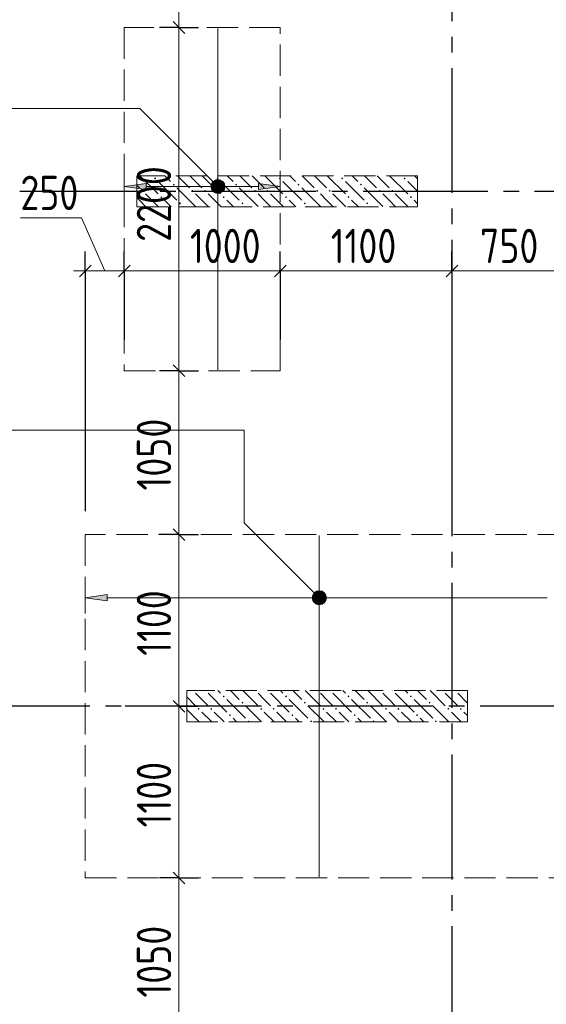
# Model space of a CAD drawing. Header units: millimetres. Extents: x 0 to 43617, y 0 to 59400.
# Tile 8 of 41: x 11853 to 15229, y 30520 to 36830. Entities that reach past the tile are written whole.
import ezdxf

# ---------------------------------------------------------------- set-up
doc = ezdxf.new("R2010")
doc.units = ezdxf.units.MM
doc.linetypes.add('______2', pattern=[270, 200, -70])
doc.linetypes.add('______5', pattern=[1100, 800, -100, 100, -100])
for name, color, linetype, lineweight in [('Standard', 7, 'Continuous', 25), ('ДОП Верх по Х', 7, 'Continuous', 25), ('ЖБ Пилон', 180, 'Continuous', 25), ('Оси', 40, '______5', 18), ('Позиционная метка номер позиции', 7, 'Continuous', 13), ('Примечания', 7, 'Continuous', 25)]:
    doc.layers.add(name, color=color, linetype=linetype, lineweight=lineweight)
doc.styles.add('GOST 2.304-81', font='txt')

msp = doc.modelspace()

# ---------------------------------------------------------------- hatches: boundary and pattern name
at = {"layer": 'ДОП Верх по Х', "linetype": 'Continuous', "lineweight": 13, "transparency": 33554687}
for points in [[(12664, 35741), (12524, 35761), (12664, 35781)], [(12414, 33105.5), (12274, 33125.5), (12414, 33145.5)]]:
    msp.add_hatch(color=7, dxfattribs=at).paths.add_polyline_path(points, flags=16)
for points in [[(13091.7, 35742.2), (13091.7, 35779.8), (13086.5, 35761)], [(13091.7, 35779.8), (13105.2, 35728.8), (13105.2, 35793.3)], [(13091.7, 35779.8), (13091.7, 35742.2), (13105.2, 35728.8)], [(13105.2, 35793.3), (13124, 35723.5), (13124, 35798.5)], [(13105.2, 35793.3), (13105.2, 35728.8), (13124, 35723.5)], [(13124, 35798.5), (13124, 35723.5), (13142.7, 35728.8)], [(13124, 35798.5), (13142.7, 35728.8), (13142.7, 35793.3)], [(13142.7, 35793.3), (13142.7, 35728.8), (13156.2, 35742.2)], [(13142.7, 35793.3), (13156.2, 35742.2), (13156.2, 35779.8)], [(13156.2, 35779.8), (13156.2, 35742.2), (13161.5, 35761)], [(13384, 35741), (13524, 35761), (13384, 35781)], [(13741.7, 33106.8), (13741.7, 33144.3), (13736.5, 33125.5)], [(13741.7, 33144.3), (13755.2, 33093.3), (13755.2, 33157.8)], [(13741.7, 33144.3), (13741.7, 33106.8), (13755.2, 33093.3)], [(13755.2, 33157.8), (13774, 33088), (13774, 33163)], [(13755.2, 33157.8), (13755.2, 33093.3), (13774, 33088)], [(13774, 33163), (13774, 33088), (13792.7, 33093.3)], [(13774, 33163), (13792.7, 33093.3), (13792.7, 33157.8)], [(13792.7, 33157.8), (13792.7, 33093.3), (13806.2, 33106.8)], [(13792.7, 33157.8), (13806.2, 33106.8), (13806.2, 33144.3)], [(13806.2, 33144.3), (13806.2, 33106.8), (13811.5, 33125.5)]]:
    msp.add_hatch(color=7, dxfattribs=at).paths.add_polyline_path(points)
at = {"layer": 'ЖБ Пилон', "linetype": 'Continuous', "lineweight": 18, "transparency": 33554687}
for points in [[(12714.5, 35813.1), (12721, 35819.6), (12727.5, 35813.1), (12721, 35806.6)], [(12834.5, 35773.1), (12841, 35779.6), (12847.4, 35773.1), (12841, 35766.6)], [(13114.5, 35813.1), (13121, 35819.6), (13127.5, 35813.1), (13121, 35806.6)], [(13234.5, 35773.1), (13241, 35779.6), (13247.4, 35773.1), (13241, 35766.6)], [(13514.5, 35813.1), (13521, 35819.6), (13527.5, 35813.1), (13521, 35806.6)], [(13634.5, 35773.1), (13641, 35779.6), (13647.4, 35773.1), (13641, 35766.6)], [(13914.5, 35813.1), (13921, 35819.6), (13927.5, 35813.1), (13921, 35806.6)], [(14034.5, 35773.1), (14041, 35779.6), (14047.4, 35773.1), (14041, 35766.6)], [(14314.5, 35813.1), (14321, 35819.6), (14327.5, 35813.1), (14321, 35806.6)], [(12634.5, 35733.1), (12641, 35739.6), (12647.4, 35733.1), (12641, 35726.6)], [(12954.4, 35733.1), (12960.9, 35739.6), (12967.4, 35733.1), (12960.9, 35726.6)], [(13034.5, 35733.1), (13041, 35739.6), (13047.4, 35733.1), (13041, 35726.6)], [(13354.4, 35733.1), (13360.9, 35739.6), (13367.4, 35733.1), (13360.9, 35726.6)], [(13434.5, 35733.1), (13441, 35739.6), (13447.4, 35733.1), (13441, 35726.6)], [(13754.4, 35733.1), (13760.9, 35739.6), (13767.4, 35733.1), (13760.9, 35726.6)], [(13834.5, 35733.1), (13841, 35739.6), (13847.4, 35733.1), (13841, 35726.6)], [(14154.4, 35733.1), (14160.9, 35739.6), (14167.4, 35733.1), (14160.9, 35726.6)], [(14234.5, 35733.1), (14241, 35739.6), (14247.4, 35733.1), (14241, 35726.6)], [(12754.4, 35693.1), (12760.9, 35699.6), (12767.4, 35693.1), (12760.9, 35686.6)], [(12874.5, 35653.1), (12881, 35659.6), (12887.5, 35653.1), (12881, 35646.6)], [(13154.4, 35693.1), (13160.9, 35699.6), (13167.4, 35693.1), (13160.9, 35686.6)], [(13274.5, 35653.1), (13281, 35659.6), (13287.5, 35653.1), (13281, 35646.6)], [(13554.4, 35693.1), (13560.9, 35699.6), (13567.4, 35693.1), (13560.9, 35686.6)], [(13674.5, 35653.1), (13681, 35659.6), (13687.5, 35653.1), (13681, 35646.6)], [(13954.4, 35693.1), (13960.9, 35699.6), (13967.4, 35693.1), (13960.9, 35686.6)], [(14074.5, 35653.1), (14081, 35659.6), (14087.5, 35653.1), (14081, 35646.6)], [(14354.4, 35693.1), (14360.9, 35699.6), (14367.4, 35693.1), (14360.9, 35686.6)], [(12964.3, 32530), (12960.9, 32526.6), (12957.6, 32530)], [(13044.3, 32530), (13041, 32526.6), (13037.6, 32530)], [(13154.4, 32493.1), (13160.9, 32499.6), (13167.4, 32493.1), (13160.9, 32486.6)], [(13364.3, 32530), (13360.9, 32526.6), (13357.6, 32530)], [(13444.3, 32530), (13441, 32526.6), (13437.6, 32530)], [(13554.4, 32493.1), (13560.9, 32499.6), (13567.4, 32493.1), (13560.9, 32486.6)], [(13764.3, 32530), (13760.9, 32526.6), (13757.6, 32530)], [(13844.3, 32530), (13841, 32526.6), (13837.6, 32530)], [(13954.4, 32493.1), (13960.9, 32499.6), (13967.4, 32493.1), (13960.9, 32486.6)], [(14164.3, 32530), (14160.9, 32526.6), (14157.6, 32530)], [(14244.3, 32530), (14241, 32526.6), (14237.6, 32530)], [(14354.4, 32493.1), (14360.9, 32499.6), (14367.4, 32493.1), (14360.9, 32486.6)], [(14564.3, 32530), (14560.9, 32526.6), (14557.6, 32530)], [(14644.3, 32530), (14641, 32526.6), (14637.6, 32530)], [(13274.5, 32453.1), (13281, 32459.6), (13287.5, 32453.1), (13281, 32446.6)], [(13674.5, 32453.1), (13681, 32459.6), (13687.5, 32453.1), (13681, 32446.6)], [(14074.5, 32453.1), (14081, 32459.6), (14087.5, 32453.1), (14081, 32446.6)], [(14474.5, 32453.1), (14481, 32459.6), (14487.5, 32453.1), (14481, 32446.6)], [(12994.5, 32413.1), (13001, 32419.6), (13007.5, 32413.1), (13001, 32406.6)], [(13074.5, 32413.1), (13081, 32419.6), (13087.5, 32413.1), (13081, 32406.6)], [(13194.5, 32373.1), (13201, 32379.6), (13207.5, 32373.1), (13201, 32366.6)], [(13394.5, 32413.1), (13401, 32419.6), (13407.5, 32413.1), (13401, 32406.6)], [(13474.5, 32413.1), (13481, 32419.6), (13487.5, 32413.1), (13481, 32406.6)], [(13594.5, 32373.1), (13601, 32379.6), (13607.5, 32373.1), (13601, 32366.6)], [(13794.5, 32413.1), (13801, 32419.6), (13807.5, 32413.1), (13801, 32406.6)], [(13874.5, 32413.1), (13881, 32419.6), (13887.5, 32413.1), (13881, 32406.6)], [(13994.5, 32373.1), (14001, 32379.6), (14007.5, 32373.1), (14001, 32366.6)], [(14194.5, 32413.1), (14201, 32419.6), (14207.5, 32413.1), (14201, 32406.6)], [(14274.5, 32413.1), (14281, 32419.6), (14287.5, 32413.1), (14281, 32406.6)], [(14394.5, 32373.1), (14401, 32379.6), (14407.5, 32373.1), (14401, 32366.6)], [(14594.5, 32413.1), (14601, 32419.6), (14607.5, 32413.1), (14601, 32406.6)], [(14674.5, 32413.1), (14681, 32419.6), (14687.5, 32413.1), (14681, 32406.6)], [(12924, 32336.6), (12927.5, 32333.1), (12924.3, 32330), (12924, 32330)], [(13314.5, 32333.1), (13321, 32339.6), (13327.5, 32333.1), (13324.3, 32330), (13317.6, 32330)], [(13714.5, 32333.1), (13721, 32339.6), (13727.5, 32333.1), (13724.3, 32330), (13717.6, 32330)], [(14114.5, 32333.1), (14121, 32339.6), (14127.5, 32333.1), (14124.3, 32330), (14117.6, 32330)], [(14514.5, 32333.1), (14521, 32339.6), (14527.5, 32333.1), (14524.3, 32330), (14517.6, 32330)]]:
    msp.add_hatch(color=7, dxfattribs=at).paths.add_polyline_path(points, flags=16)
at = {"layer": 'Позиционная метка номер позиции', "linetype": 'Continuous', "lineweight": 13, "transparency": 33554687}
for points in [[(13092.2, 35729.2), (13135.4, 35804.3), (13080.7, 35749.5)], [(13080.7, 35749.5), (13135.4, 35804.3), (13112.5, 35804.3)], [(13080.7, 35749.5), (13112.5, 35804.3), (13080.7, 35772.4)], [(13080.7, 35772.4), (13112.5, 35804.3), (13092.2, 35792.8)], [(13092.2, 35729.2), (13155.8, 35792.8), (13135.4, 35804.3)], [(13112.5, 35717.7), (13155.8, 35792.8), (13092.2, 35729.2)], [(13112.5, 35717.7), (13167.3, 35772.4), (13155.8, 35792.8)], [(13135.4, 35717.7), (13167.3, 35772.4), (13112.5, 35717.7)], [(13135.4, 35717.7), (13167.3, 35749.5), (13167.3, 35772.4)], [(13167.3, 35749.5), (13135.4, 35717.7), (13155.8, 35729.2)], [(13742.2, 33093.7), (13785.5, 33168.8), (13730.7, 33114)], [(13730.7, 33114), (13785.5, 33168.8), (13762.5, 33168.8)], [(13730.7, 33114), (13762.5, 33168.8), (13730.7, 33137)], [(13730.7, 33137), (13762.5, 33168.8), (13742.2, 33157.3)], [(13742.2, 33093.7), (13805.8, 33157.3), (13785.5, 33168.8)], [(13762.5, 33082.2), (13805.8, 33157.3), (13742.2, 33093.7)], [(13762.5, 33082.2), (13817.3, 33137), (13805.8, 33157.3)], [(13785.5, 33082.2), (13817.3, 33137), (13762.5, 33082.2)], [(13785.5, 33082.2), (13817.3, 33114), (13817.3, 33137)], [(13817.3, 33114), (13785.5, 33082.2), (13805.8, 33093.7)]]:
    msp.add_hatch(color=7, dxfattribs=at).paths.add_polyline_path(points)

# ---------------------------------------------------------------- linework, layer by layer
at = {"layer": 'Standard', "color": 7, "linetype": 'Continuous', "lineweight": 25, "transparency": 33554687}
for p, q in [((12911.5, 36742.5), (12836.5, 36817.5)), ((12311.5, 35257.5), (12236.5, 35182.5)), ((12561.5, 35257.5), (12486.5, 35182.5)), ((13561.5, 35257.5), (13486.5, 35182.5)), ((14661.5, 35257.5), (14586.5, 35182.5)), ((12911.5, 34542.5), (12836.5, 34617.5)), ((12911.5, 33492.5), (12836.5, 33567.5)), ((12911.5, 32392.5), (12836.5, 32467.5)), ((12911.5, 31292.5), (12836.5, 31367.5))]:
    msp.add_line(p, q, dxfattribs=at)
at = {"layer": 'Standard', "color": 251, "linetype": 'Continuous', "lineweight": -3, "true_color": 0x656565, "transparency": 33554687}
for p, q in [((12874, 36780), (12749, 36780)), ((12874, 36780), (12999, 36780)), ((12874, 36780), (12874, 36780)), ((12274, 35220), (12274, 35345)), ((12524, 35220), (12524, 35345)), ((13524, 35220), (13524, 35345)), ((14624, 35220), (14624, 35345)), ((12274, 35220), (12274, 35095)), ((12274, 35220), (12274, 33680)), ((12524, 35220), (12524, 35095)), ((12524, 35220), (12524, 34780)), ((13524, 35220), (13524, 35095)), ((13524, 35220), (13524, 34780)), ((14624, 35220), (14624, 35095)), ((14624, 35220), (14624, 34085.9)), ((12874, 34580), (12749, 34580)), ((12874, 34580), (12999, 34580)), ((12874, 34580), (12874, 34580)), ((12874, 33530), (12749, 33530)), ((12874, 33530), (12999, 33530)), ((12874, 33530), (12874, 33530)), ((12874, 32430), (12749, 32430)), ((12874, 32430), (12999, 32430)), ((12874, 31330), (12749, 31330)), ((12874, 31330), (12999, 31330)), ((12874, 31330), (12874, 31330))]:
    msp.add_line(p, q, dxfattribs=at)
at = {"layer": 'Standard', "color": 7, "linetype": 'Continuous', "lineweight": 13, "transparency": 33554687}
for p, q in [((12249, 35560), (11858, 35560)), ((12399, 35220), (12249, 35560)), ((12274, 35220), (12199, 35220)), ((12524, 35220), (12274, 35220)), ((13524, 35220), (12524, 35220)), ((14624, 35220), (13524, 35220)), ((15374, 35220), (14624, 35220))]:
    msp.add_line(p, q, dxfattribs=at)
for points in [[(12874, 36780), (12874, 36816.3), (12874, 36816.3), (12874, 37807.9), (12874, 37807.9), (12874, 37930)], [(12874, 34580), (12874, 35809.1), (12874, 35809.1), (12874, 36780)], [(12874, 33530), (12874, 34249.7), (12874, 34249.7), (12874, 34580)], [(12874, 32430), (12874, 32813), (12874, 32813), (12874, 33530)], [(12874, 31330), (12874, 31857.9), (12874, 31857.9), (12874, 32430)], [(12874, 30280), (12874, 30866.3), (12874, 30866.3), (12874, 31330)]]:
    msp.add_lwpolyline(points, dxfattribs=at)
at = {"layer": 'Standard', "color": 251, "linetype": 'Continuous', "lineweight": -3, "true_color": 0x656565, "transparency": 33554687}
msp.add_lwpolyline([(12874, 32430), (12871.4, 32430), (12871.4, 32430), (12529.8, 32430)], dxfattribs=at)
at = {"layer": 'ДОП Верх по Х', "color": 7, "linetype": 'Continuous', "lineweight": 18, "transparency": 33554687}
for p, q in [((13124, 34586), (13124, 36774)), ((13774, 31336), (13774, 33524))]:
    msp.add_line(p, q, dxfattribs=at)
at = {"layer": 'ДОП Верх по Х', "color": 251, "linetype": 'Continuous', "lineweight": 13, "true_color": 0x494949, "transparency": 33554687}
for p, q in [((12524, 35761), (12524, 35861)), ((13524, 35761), (13524, 35861)), ((12524, 35761), (12664, 35781)), ((12664, 35781), (12664, 35741)), ((13124, 35798.5), (13124, 35798.5)), ((13524, 35761), (13384, 35781)), ((13384, 35781), (13384, 35741)), ((12664, 35741), (12524, 35761)), ((12524, 35761), (12524, 35661)), ((12524, 35761), (12524, 35761)), ((12664, 35761), (13094, 35761)), ((13124, 35723.5), (13124, 35723.5)), ((13154, 35761), (13384, 35761)), ((13384, 35741), (13524, 35761)), ((13524, 35761), (13524, 35661)), ((13524, 35761), (13524, 35761)), ((12274, 33125.5), (12274, 33225.5)), ((12274, 33125.5), (12414, 33145.5)), ((12414, 33145.5), (12414, 33105.5)), ((13774, 33163), (13774, 33163)), ((12414, 33105.5), (12274, 33125.5)), ((12274, 33125.5), (12274, 33025.5)), ((12274, 33125.5), (12274, 33125.5)), ((12414, 33125.5), (13744, 33125.5)), ((13774, 33088), (13774, 33088)), ((13804, 33125.5), (15234, 33125.5))]:
    msp.add_line(p, q, dxfattribs=at)
for centre in [(13124, 35761), (13774, 33125.5)]:
    msp.add_circle(centre, 37.5, dxfattribs=at)
at = {"layer": 'ЖБ Пилон', "color": 253, "linetype": '______2', "lineweight": 13, "true_color": 0xa0a0a0, "transparency": 33554687}
for p, q in [((14404, 35830), (12604, 35830)), ((12604, 35830), (12604, 35630)), ((14404, 35630), (14404, 35830)), ((12604, 35630), (14404, 35630)), ((14724, 32530), (12924, 32530)), ((12924, 32530), (12924, 32330)), ((14724, 32330), (14724, 32530)), ((12924, 32330), (14724, 32330))]:
    msp.add_line(p, q, dxfattribs=at)
at = {"layer": 'ЖБ Пилон', "color": 9, "linetype": 'Continuous', "lineweight": 18, "true_color": 0xc7c7c7, "transparency": 33554687}
for p, q in [((12624.1, 35830), (12741, 35713.1)), ((12741, 35793.1), (12860.9, 35673.1)), ((12821, 35793.1), (12784.1, 35830)), ((12864.1, 35830), (12941, 35753.1)), ((12944.1, 35830), (13021, 35753.1)), ((13024.1, 35830), (13141, 35713.1)), ((13141, 35793.1), (13260.9, 35673.1)), ((13221, 35793.1), (13184.1, 35830)), ((13264.1, 35830), (13341, 35753.1)), ((13344.1, 35830), (13421, 35753.1)), ((13424.1, 35830), (13541, 35713.1)), ((13541, 35793.1), (13660.9, 35673.1)), ((13621, 35793.1), (13584.1, 35830)), ((13664.1, 35830), (13741, 35753.1)), ((13744.1, 35830), (13821, 35753.1)), ((13824.1, 35830), (13941, 35713.1)), ((13941, 35793.1), (14060.9, 35673.1)), ((14021, 35793.1), (13984.1, 35830)), ((14064.1, 35830), (14141, 35753.1)), ((14144.1, 35830), (14221, 35753.1)), ((14224.1, 35830), (14341, 35713.1)), ((14341, 35793.1), (14404, 35730.1)), ((14404, 35810.1), (14384.1, 35830)), ((12604, 35770.1), (12621, 35753.1)), ((12860.9, 35753.1), (12981, 35633.1)), ((13260.9, 35753.1), (13381, 35633.1)), ((13660.9, 35753.1), (13781, 35633.1)), ((14060.9, 35753.1), (14181, 35633.1)), ((12621, 35673.1), (12604, 35690.1)), ((12660.9, 35633.1), (12621, 35673.1)), ((12660.9, 35713.1), (12744.1, 35630)), ((12781, 35673.1), (12824.1, 35630)), ((13021, 35673.1), (12981, 35713.1)), ((13060.9, 35633.1), (13021, 35673.1)), ((13060.9, 35713.1), (13144.1, 35630)), ((13181, 35673.1), (13224.1, 35630)), ((13421, 35673.1), (13381, 35713.1)), ((13460.9, 35633.1), (13421, 35673.1)), ((13460.9, 35713.1), (13544.1, 35630)), ((13581, 35673.1), (13624.1, 35630)), ((13821, 35673.1), (13781, 35713.1)), ((13860.9, 35633.1), (13821, 35673.1)), ((13860.9, 35713.1), (13944.1, 35630)), ((13981, 35673.1), (14024.1, 35630)), ((14221, 35673.1), (14181, 35713.1)), ((14260.9, 35633.1), (14221, 35673.1)), ((14260.9, 35713.1), (14344.1, 35630)), ((14381, 35673.1), (14404, 35650.1)), ((12904.1, 35630), (12901, 35633.1)), ((13304.1, 35630), (13301, 35633.1)), ((13704.1, 35630), (13701, 35633.1)), ((14104.1, 35630), (14101, 35633.1)), ((13021, 32473.1), (12981, 32513.1)), ((13060.9, 32513.1), (13181, 32393.1)), ((13124.1, 32530), (13141, 32513.1)), ((13204.1, 32530), (13260.9, 32473.1)), ((13284.1, 32530), (13381, 32433.1)), ((13421, 32473.1), (13381, 32513.1)), ((13460.9, 32513.1), (13581, 32393.1)), ((13524.1, 32530), (13541, 32513.1)), ((13604.1, 32530), (13660.9, 32473.1)), ((13684.1, 32530), (13781, 32433.1)), ((13821, 32473.1), (13781, 32513.1)), ((13860.9, 32513.1), (13981, 32393.1)), ((13924.1, 32530), (13941, 32513.1)), ((14004.1, 32530), (14060.9, 32473.1)), ((14084.1, 32530), (14181, 32433.1)), ((14221, 32473.1), (14181, 32513.1)), ((14260.9, 32513.1), (14381, 32393.1)), ((14324.1, 32530), (14341, 32513.1)), ((14404.1, 32530), (14460.9, 32473.1)), ((14484.1, 32530), (14581, 32433.1)), ((14621, 32473.1), (14581, 32513.1)), ((14660.9, 32513.1), (14724, 32450.1)), ((12924, 32490.1), (12981, 32433.1)), ((13060.9, 32433.1), (13021, 32473.1)), ((13181, 32473.1), (13301, 32353.1)), ((13460.9, 32433.1), (13421, 32473.1)), ((13581, 32473.1), (13701, 32353.1)), ((13860.9, 32433.1), (13821, 32473.1)), ((13981, 32473.1), (14101, 32353.1)), ((14260.9, 32433.1), (14221, 32473.1)), ((14381, 32473.1), (14501, 32353.1)), ((14660.9, 32433.1), (14621, 32473.1)), ((13004.1, 32330), (12924, 32410.1)), ((13021, 32393.1), (13084.1, 32330)), ((13101, 32393.1), (13164.1, 32330)), ((13404.1, 32330), (13301, 32433.1)), ((13421, 32393.1), (13484.1, 32330)), ((13501, 32393.1), (13564.1, 32330)), ((13804.1, 32330), (13701, 32433.1)), ((13821, 32393.1), (13884.1, 32330)), ((13901, 32393.1), (13964.1, 32330)), ((14204.1, 32330), (14101, 32433.1)), ((14221, 32393.1), (14284.1, 32330)), ((14301, 32393.1), (14364.1, 32330)), ((14604.1, 32330), (14501, 32433.1)), ((14621, 32393.1), (14684.1, 32330)), ((14701, 32393.1), (14724, 32370.1)), ((13244.1, 32330), (13221, 32353.1)), ((13644.1, 32330), (13621, 32353.1)), ((14044.1, 32330), (14021, 32353.1)), ((14444.1, 32330), (14421, 32353.1))]:
    msp.add_line(p, q, dxfattribs=at)
at = {"layer": 'Оси', "color": 8, "linetype": '______5', "lineweight": -3, "transparency": 33554687}
for p, q in [((14624, 57420), (14624, 7100)), ((22554, 35730), (3600, 35730)), ((23304, 32430), (3600, 32430))]:
    msp.add_line(p, q, dxfattribs=at)
at = {"layer": 'Позиционная метка номер позиции', "color": 7, "linetype": 'Continuous', "lineweight": 13, "transparency": 33554687}
for p, q in [((13092.2, 35792.8), (13092.2, 35792.8)), ((13155.8, 35792.8), (13155.8, 35792.8)), ((13092.2, 35729.2), (13092.2, 35729.2)), ((13155.8, 35729.2), (13155.8, 35729.2)), ((13742.2, 33157.3), (13742.2, 33157.3)), ((13805.8, 33157.3), (13805.8, 33157.3)), ((13742.2, 33093.7), (13742.2, 33093.7)), ((13805.8, 33093.7), (13805.8, 33093.7))]:
    msp.add_line(p, q, dxfattribs=at)
for points in [[(13124, 35761), (12624, 36261), (4920.5, 36261)], [(13774, 33125.5), (13293.2, 33606.3), (13293.2, 34199), (4920.5, 34199)]]:
    msp.add_lwpolyline(points, dxfattribs=at)
for centre in [(13124, 35761), (13774, 33125.5)]:
    msp.add_circle(centre, 45, dxfattribs=at)
at = {"layer": 'Примечания', "color": 7, "linetype": '______2', "lineweight": 18, "transparency": 33554687}
for p, q in [((13524, 36780), (12524, 36780)), ((12524, 36780), (12524, 34580)), ((13524, 34580), (13524, 36780)), ((12524, 34580), (13524, 34580)), ((15374, 33530), (12274, 33530)), ((12274, 33530), (12274, 31330)), ((12274, 31330), (15374, 31330))]:
    msp.add_line(p, q, dxfattribs=at)

# ---------------------------------------------------------------- texts
at = {"layer": 'Standard', "color": 7, "linetype": 'Continuous', "lineweight": 25, "transparency": 33554687, "char_height": 220, "attachment_point": 7, "rotation": 90, "style": 'GOST 2.304-81'}
for s, insert, width in [('2200', (12824, 35406.3), 672.628), ('1050', (12824, 33812.6), 610.165), ('1100', (12824, 32753.2), 578.854), ('1100', (12824, 31653.2), 578.848), ('1050', (12824, 30562.6), 610.165)]:
    msp.add_mtext(s, dxfattribs=dict(at, insert=insert, width=width))
at = {"layer": 'Standard', "color": 7, "linetype": 'Continuous', "lineweight": 25, "transparency": 33554687, "char_height": 220, "attachment_point": 7, "style": 'GOST 2.304-81'}
for s, insert, width in [('250', (11858, 35610), 516.39), ('1000', (12944.8, 35270), 625.741), ('1100', (13847.2, 35270), 578.854), ('750', (14803.5, 35270), 516.39)]:
    msp.add_mtext(s, dxfattribs=dict(at, insert=insert, width=width))

doc.saveas('drawing.dxf')
